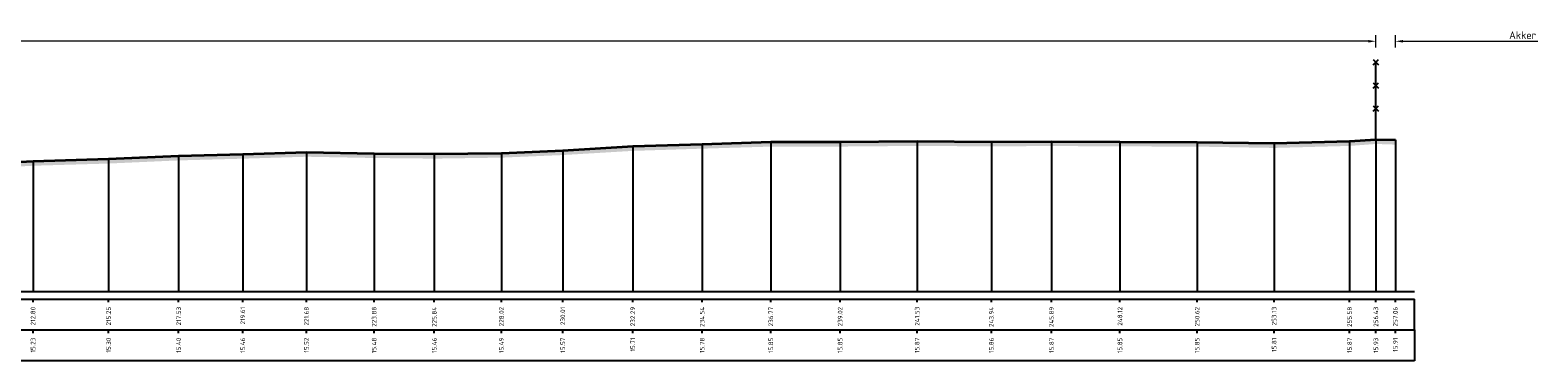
# Model space of a CAD drawing. Header units: metres. Extents: x 197883 to 206898, y 361907 to 364395.
# Tile 107 of 256: x 205997 to 206046, y 362822 to 362833. Entities that reach past the tile are written whole.
import ezdxf
from ezdxf.enums import TextEntityAlignment as Align

# ---------------------------------------------------------------- set-up
doc = ezdxf.new("R2010")
doc.units = ezdxf.units.M
doc.header["$PDMODE"] = 35
doc.header["$PDSIZE"] = 0.075
for name, color, linetype, lineweight in [('B-ME-IE-TERREINAFSCHEIDING_KUNSTMATIG_RASTERHEKWERK-SD', 20, 'Continuous', 25), ('X-ME-AL-PROFIEL_HUIDIG MAAIVELD-GD', 252, 'Continuous', 0), ('X-XX-AL-DETAIL1-M', 7, 'Continuous', 18), ('X-XX-AL-DWARSPROFIEL_PROFIELLIJN MAAIVELD-GD', 8, 'Continuous', 35)]:
    doc.layers.add(name, color=color, linetype=linetype, lineweight=lineweight)
doc.layers.add('X-ME-AL-PROFIELRASTER-S', color=7, linetype='Continuous')
doc.styles.add('NLCS-ISO-ANNOTATIVE-T18', font='NLCS-ISO.ttf', dxfattribs={"height": 1.8})
doc.styles.add('NLCS-ISO-M100-T25', font='NLCS-ISO.ttf', dxfattribs={"height": 0.25})
doc.dimstyles.new('NLCS-M100-T25-PIJL_L2_H1', dxfattribs={"dimscale": 0.1, "dimtxt": 2.5, "dimasz": 2.5, "dimexe": 2, "dimexo": 2, "dimgap": 0.7, "dimtad": 1, "dimzin": 0, "dimdsep": 46, "dimtxsty": 'NLCS-ISO-M100-T25', "dimcen": 0, "dimdle": 2, "dimclrd": 256, "dimclre": 256, "dimclrt": 256, "dimadec": 1, "dimazin": 0, "dimtfac": 1, "dimtdec": 3, "dimtofl": 0, "dimtmove": 0, "dimatfit": 3, "dimfxl": 2, "dimfxlon": 1, "dimtfillclr": 256, "dimtolj": 1, "dimtzin": 0, "dimlwd": -1, "dimlwe": -1, "dimarcsym": 0})

# ---------------------------------------------------------------- blocks, each defined once
blk = doc.blocks.new('SAL-PROFIELRASTER_BALK_EIND1-D')
at = {"color": 0, "linetype": 'ByBlock', "lineweight": -2}
blk.add_line((1, -12.5), (1, -2.5), dxfattribs=at)
at = {"color": 0, "linetype": 'ByBlock', "lineweight": -2, "flags": 128}
for points in [[(0, 0), (1, 0)], [(0, -2.5), (1, -2.5)], [(0, -12.5), (1, -12.5)]]:
    blk.add_lwpolyline(points, dxfattribs=at)
blk = doc.blocks.new('SAL-PROFIELRASTER_BALK_EIND2-D')
at = {"color": 0, "linetype": 'ByBlock', "lineweight": -2}
for p, q in [((1, -2.5), (1, -12.5)), ((1, -12.5), (0, -12.5))]:
    blk.add_line(p, q, dxfattribs=at)
blk = doc.blocks.new('SAL-PROFIELRASTER_BALK_DATA-D')
at = {"color": 0, "linetype": 'ByBlock', "lineweight": -2}
blk.add_lwpolyline([(0, -3.5), (0, -2.5)], dxfattribs=at)
at = {"color": 0, "linetype": 'ByBlock', "lineweight": -2, "style": 'NLCS-ISO-ANNOTATIVE-T18'}
blk.add_attdef('GETAL', text='', height=1.5, rotation=90, dxfattribs=at).set_placement((0.75, -5), align=Align.RIGHT)
blk = doc.blocks.new('SAL-PROFIELRASTER_AANHAAL-D')
at = {"color": 9, "linetype": 'ByBlock', "lineweight": -2, "flags": 128}
blk.add_lwpolyline([(0, 1), (0, 0)], dxfattribs=at)
blk = doc.blocks.new('*D34')
at = {"layer": 'Defpoints', "color": 0, "transparency": 16777216}
for p in [(205835.099, 362832.351), (205835.099, 362824.236), (206040.29, 362824.236)]:
    blk.add_point(p, dxfattribs=at)
at = {"layer": 'X-XX-AL-DETAIL1-M', "color": 253, "transparency": 16777216}
for p, q in [((205835.099, 362832.151), (205835.099, 362832.551)), ((206040.29, 362832.151), (206040.29, 362832.551)), ((206040.04, 362832.351), (205835.349, 362832.351))]:
    blk.add_line(p, q, dxfattribs=at)
for points in [[(205835.349, 362832.392), (205835.349, 362832.309), (205835.099, 362832.351)], [(206040.04, 362832.392), (206040.04, 362832.309), (206040.29, 362832.351)]]:
    blk.add_solid(points, dxfattribs=at)
at = {"layer": 'X-XX-AL-DETAIL1-M', "color": 253, "transparency": 16777216, "insert": (205937.694, 362832.546), "char_height": 0.25, "attachment_point": 5, "style": 'NLCS-ISO-M100-T25'}
blk.add_mtext('\\A1;Gras', dxfattribs=at)
blk = doc.blocks.new('*D35')
at = {"layer": 'Defpoints', "color": 0, "transparency": 16777216}
for p in [(206040.29, 362832.351), (206040.29, 362824.236), (206040.922, 362824.236)]:
    blk.add_point(p, dxfattribs=at)
at = {"layer": 'X-XX-AL-DETAIL1-M', "color": 253, "transparency": 16777216}
for p, q in [((206040.29, 362832.151), (206040.29, 362832.551)), ((206040.922, 362832.151), (206040.922, 362832.551)), ((206040.04, 362832.351), (206039.79, 362832.351)), ((206041.172, 362832.351), (206045.552, 362832.351))]:
    blk.add_line(p, q, dxfattribs=at)
for points in [[(206040.04, 362832.392), (206040.04, 362832.309), (206040.29, 362832.351)], [(206041.172, 362832.392), (206041.172, 362832.309), (206040.922, 362832.351)]]:
    blk.add_solid(points, dxfattribs=at)
at = {"layer": 'X-XX-AL-DETAIL1-M', "color": 253, "transparency": 16777216, "insert": (206045.057, 362832.546), "char_height": 0.25, "attachment_point": 5, "style": 'NLCS-ISO-M100-T25'}
blk.add_mtext('\\A1;Akker', dxfattribs=at)
blk = doc.blocks.new('SIE-RASTERHEKWERK-SOD')
at = {"flags": 128}
for points in [[(-0.035, 1.035), (0.035, 0.965)], [(-0.035, 0.965), (0, 1), (0.035, 1.035)], [(0, 0), (0, 1)], [(-0.035, 0.735), (0.035, 0.665)], [(-0.035, 0.665), (0, 0.7), (0.035, 0.735)], [(-0.035, 0.435), (0.035, 0.365)], [(-0.035, 0.365), (0, 0.4), (0.035, 0.435)]]:
    blk.add_lwpolyline(points, dxfattribs=at)

msp = doc.modelspace()

# ---------------------------------------------------------------- hatches: boundary and pattern name
at = {"layer": 'X-ME-AL-PROFIEL_HUIDIG MAAIVELD-GD'}
h = msp.add_hatch(dxfattribs=at)
h.set_pattern_fill('AGR-MAAIVELD', color=256, scale=0.05, pattern_type=2)
h.set_pattern_definition([(45, (-18.044, -677.39407), (-0.25000007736, 0.25000007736), []), (45, (-18.0797, -677.35836), (0, 0.50000015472), [0.3535535, -0.3535535]), (45, (-18.11543, -677.32264), (0, 0.50000015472), [0.3535535, -0.3535535]), (45, (-18.15164, -677.28643), (0, 0.50000015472), [0.3535535, -0.3535535]), (45, (-18.18686, -677.2512), (0, 0.50000015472), [0.3535535, -0.3535535]), (45, (-18.22257, -677.2155), (0, 0.50000015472), [0.3535535, -0.3535535]), (45, (-18.2583, -677.1798), (0, 0.50000015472), [0.3535535, -0.3535535]), (315, (-18.044, -677.39407), (0.25000007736, 0.25000007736), []), (315, (-18.0083, -677.35836), (0.50000015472, -1e-16), [0.3535535, -0.3535535]), (315, (-17.97257, -677.32264), (0.50000015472, -1e-16), [0.3535535, -0.3535535]), (315, (-17.93636, -677.28643), (0.50000015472, -1e-16), [0.3535535, -0.3535535]), (315, (-17.90114, -677.2512), (0.50000015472, -1e-16), [0.3535535, -0.3535535]), (315, (-17.86543, -677.2155), (0.50000015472, -1e-16), [0.3535535, -0.3535535]), (315, (-17.8297, -677.1798), (0.50000015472, -1e-16), [0.3535535, -0.3535535])])
h.paths.add_polyline_path([(206040.922, 362829.149), (206040.922, 362828.999), (206040.29, 362829.019), (206039.434, 362828.956), (206036.984, 362828.891), (206034.483, 362828.933), (206031.974, 362828.94), (206029.75, 362828.953), (206027.797, 362828.941), (206025.385, 362828.956), (206022.882, 362828.935), (206020.63, 362828.934), (206018.4, 362828.867), (206016.144, 362828.795), (206013.871, 362828.66), (206011.878, 362828.576), (206009.697, 362828.544), (206007.742, 362828.564), (206005.542, 362828.605), (206003.474, 362828.542), (206001.389, 362828.486), (205999.113, 362828.384), (205996.659, 362828.313), (205994.307, 362828.19), (205992.266, 362828.154), (205990.176, 362828.126), (205987.939, 362828.109), (205985.877, 362828.139), (205983.763, 362828.078), (205981.763, 362828.105), (205979.701, 362828.02), (205977.448, 362828.04), (205975.444, 362828.048), (205973.472, 362828.029), (205971.544, 362828.042), (205969.716, 362828.069), (205967.667, 362828.168), (205965.623, 362828.234), (205963.521, 362828.233), (205961.651, 362828.215), (205959.553, 362828.184), (205957.82, 362828.186), (205955.567, 362828.195), (205953.473, 362828.299), (205951.484, 362828.422), (205949.464, 362828.548), (205947.487, 362828.662), (205945.407, 362828.792), (205943.244, 362828.855), (205941.407, 362828.896), (205939.416, 362828.876), (205937.238, 362828.899), (205935.246, 362828.875), (205933.269, 362828.89), (205931.183, 362828.904), (205929.19, 362828.95), (205927.334, 362828.969), (205925.221, 362829.011), (205923.26, 362829.041), (205921.366, 362829.099), (205919.439, 362829.118), (205917.4, 362829.133), (205915.328, 362829.054), (205913.49, 362828.856), (205911.67, 362828.609), (205909.802, 362828.343), (205907.976, 362828.149), (205905.957, 362828.072), (205903.966, 362828.038), (205902.133, 362828.008), (205900.146, 362828.056), (205898.192, 362828.116), (205896.225, 362828.148), (205894.194, 362828.208), (205892.083, 362828.29), (205890.178, 362828.355), (205888.118, 362828.47), (205886.031, 362828.548), (205883.951, 362828.6), (205881.995, 362828.656), (205880.078, 362828.724), (205878.219, 362828.756), (205876.314, 362828.801), (205874.364, 362828.834), (205872.62, 362828.863), (205870.69, 362828.87), (205868.807, 362828.914), (205866.868, 362828.964), (205864.949, 362828.955), (205862.846, 362828.929), (205860.967, 362828.911), (205859.266, 362828.847), (205857.656, 362828.85), (205855.75, 362828.836), (205853.59, 362828.866), (205851.501, 362828.915), (205849.476, 362828.99), (205847.51, 362829.072), (205845.796, 362829.131), (205843.989, 362829.169), (205842.011, 362829.199), (205839.936, 362829.298), (205838.093, 362829.392), (205836.25, 362829.453), (205834.544, 362829.462), (205833.554, 362829.337), (205832.055, 362828.926), (205830.961, 362828.54), (205829.954, 362828.016), (205829.04, 362827.61), (205827.353, 362827.501), (205825.489, 362827.363), (205824.557, 362827.139), (205822.769, 362826.82), (205821.6, 362826.92), (205820.075, 362826.851), (205818.656, 362826.818), (205817.321, 362826.813), (205816.051, 362827.296), (205814.377, 362827.45), (205812.952, 362827.478), (205811.783, 362827.508), (205810.347, 362827.879), (205809.236, 362828.38), (205808.261, 362828.949), (205806.796, 362829.333), (205804.768, 362829.332), (205802.865, 362829.303), (205800.317, 362829.281), (205797.51, 362829.272), (205794.666, 362829.265), (205791.843, 362829.277), (205789.176, 362829.294), (205786.385, 362829.262), (205783.859, 362829.272), (205783.859, 362829.422), (205786.385, 362829.412), (205789.176, 362829.444), (205791.843, 362829.427), (205794.666, 362829.415), (205797.51, 362829.422), (205800.317, 362829.431), (205802.865, 362829.453), (205804.768, 362829.482), (205806.796, 362829.483), (205808.261, 362829.099), (205809.236, 362828.53), (205810.347, 362828.029), (205811.783, 362827.658), (205812.952, 362827.628), (205814.377, 362827.6), (205816.051, 362827.446), (205817.321, 362826.963), (205818.656, 362826.968), (205820.075, 362827.001), (205821.6, 362827.07), (205822.769, 362826.97), (205824.557, 362827.289), (205825.489, 362827.513), (205827.353, 362827.651), (205829.04, 362827.76), (205829.954, 362828.166), (205830.961, 362828.69), (205832.055, 362829.076), (205833.554, 362829.487), (205834.544, 362829.612), (205836.25, 362829.603), (205838.093, 362829.542), (205839.936, 362829.448), (205842.011, 362829.349), (205843.989, 362829.319), (205845.796, 362829.281), (205847.51, 362829.222), (205849.476, 362829.14), (205851.501, 362829.065), (205853.59, 362829.016), (205855.75, 362828.986), (205857.656, 362829), (205859.266, 362828.997), (205860.967, 362829.061), (205862.846, 362829.079), (205864.949, 362829.105), (205866.868, 362829.114), (205868.807, 362829.064), (205870.69, 362829.02), (205872.62, 362829.013), (205874.364, 362828.984), (205876.314, 362828.951), (205878.219, 362828.906), (205880.078, 362828.874), (205881.995, 362828.806), (205883.951, 362828.75), (205886.031, 362828.698), (205888.118, 362828.62), (205890.178, 362828.505), (205892.083, 362828.44), (205894.194, 362828.358), (205896.225, 362828.298), (205898.192, 362828.266), (205900.146, 362828.206), (205902.133, 362828.158), (205903.966, 362828.188), (205905.957, 362828.222), (205907.976, 362828.299), (205909.802, 362828.493), (205911.67, 362828.759), (205913.49, 362829.006), (205915.328, 362829.204), (205917.4, 362829.283), (205919.439, 362829.268), (205921.366, 362829.249), (205923.26, 362829.191), (205925.221, 362829.161), (205927.334, 362829.119), (205929.19, 362829.1), (205931.183, 362829.054), (205933.269, 362829.04), (205935.246, 362829.025), (205937.238, 362829.049), (205939.416, 362829.026), (205941.407, 362829.046), (205943.244, 362829.005), (205945.407, 362828.942), (205947.487, 362828.812), (205949.464, 362828.698), (205951.484, 362828.572), (205953.473, 362828.449), (205955.567, 362828.345), (205957.82, 362828.336), (205959.553, 362828.334), (205961.651, 362828.365), (205963.521, 362828.383), (205965.623, 362828.384), (205967.667, 362828.318), (205969.716, 362828.219), (205971.544, 362828.192), (205973.472, 362828.179), (205975.444, 362828.198), (205977.448, 362828.19), (205979.701, 362828.17), (205981.763, 362828.255), (205983.763, 362828.228), (205985.877, 362828.289), (205987.939, 362828.259), (205990.176, 362828.276), (205992.266, 362828.304), (205994.307, 362828.34), (205996.659, 362828.463), (205999.113, 362828.534), (206001.389, 362828.636), (206003.474, 362828.692), (206005.542, 362828.755), (206007.742, 362828.714), (206009.697, 362828.694), (206011.878, 362828.726), (206013.871, 362828.81), (206016.144, 362828.945), (206018.4, 362829.017), (206020.63, 362829.084), (206022.882, 362829.085), (206025.385, 362829.106), (206027.797, 362829.091), (206029.75, 362829.103), (206031.974, 362829.09), (206034.483, 362829.083), (206036.984, 362829.041), (206039.434, 362829.106), (206040.29, 362829.169)])

# ---------------------------------------------------------------- linework, layer by layer
at = {"layer": 'X-XX-AL-DWARSPROFIEL_PROFIELLIJN MAAIVELD-GD'}
msp.add_lwpolyline([(205994.307, 362828.34), (205996.659, 362828.463), (205999.113, 362828.534), (206001.389, 362828.636), (206003.474, 362828.692), (206005.542, 362828.755), (206007.742, 362828.714), (206009.697, 362828.694), (206011.878, 362828.726), (206013.871, 362828.81), (206016.144, 362828.945), (206018.4, 362829.017), (206020.63, 362829.084), (206022.882, 362829.085), (206025.385, 362829.106), (206027.797, 362829.091), (206029.75, 362829.103), (206031.974, 362829.09), (206034.483, 362829.083), (206036.984, 362829.041), (206039.434, 362829.106), (206040.29, 362829.169), (206040.922, 362829.149)], dxfattribs=at)

# ---------------------------------------------------------------- block references
at = {"layer": 'B-ME-IE-TERREINAFSCHEIDING_KUNSTMATIG_RASTERHEKWERK-SD', "xscale": 2.5, "yscale": 2.5, "zscale": 2.5}
msp.add_blockref('SIE-RASTERHEKWERK-SOD', (206040.29, 362829.169), dxfattribs=at)
at = {"layer": 'X-ME-AL-PROFIELRASTER-S'}
for p, yscale in [((206018.4, 362824.236), 4.781000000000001), ((206020.63, 362824.236), 4.848000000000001), ((206022.882, 362824.236), 4.849), ((206025.385, 362824.236), 4.869999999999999), ((206027.797, 362824.236), 4.855), ((206029.75, 362824.236), 4.867000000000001), ((206031.974, 362824.236), 4.853999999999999), ((206034.483, 362824.236), 4.847), ((206036.984, 362824.236), 4.805), ((206039.434, 362824.236), 4.869999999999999), ((206040.29, 362824.236), 4.933), ((206040.922, 362824.236), 4.913), ((205999.113, 362824.236), 4.298), ((206001.389, 362824.236), 4.4), ((206003.474, 362824.236), 4.456), ((206005.542, 362824.236), 4.519), ((206007.742, 362824.236), 4.478), ((206009.697, 362824.236), 4.458), ((206011.878, 362824.236), 4.49), ((206013.871, 362824.236), 4.574), ((206016.144, 362824.236), 4.709), ((205996.659, 362824.236), 4.227)]:
    msp.add_blockref('SAL-PROFIELRASTER_AANHAAL-D', p, dxfattribs=dict(at, yscale=yscale))
at = {"layer": 'X-ME-AL-PROFIELRASTER-S', "xscale": 257.6883281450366, "yscale": 0.1, "zscale": 257.6883281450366}
for name, p in [('SAL-PROFIELRASTER_BALK_EIND1-D', (205783.859, 362824.236)), ('SAL-PROFIELRASTER_BALK_EIND2-D', (205783.859, 362823.236))]:
    msp.add_blockref(name, p, dxfattribs=at)
at = {"layer": 'X-ME-AL-PROFIELRASTER-S', "xscale": 0.1, "yscale": 0.1, "zscale": 0.1}
for p, values in [((205996.659, 362824.236), {'GETAL': '212.80'}), ((205999.113, 362824.236), {'GETAL': '215.25'}), ((206001.389, 362824.236), {'GETAL': '217.53'}), ((206003.474, 362824.236), {'GETAL': '219.61'}), ((206005.542, 362824.236), {'GETAL': '221.68'}), ((206007.742, 362824.236), {'GETAL': '223.88'}), ((206009.697, 362824.236), {'GETAL': '225.84'}), ((206011.878, 362824.236), {'GETAL': '228.02'}), ((206013.871, 362824.236), {'GETAL': '230.01'}), ((206016.144, 362824.236), {'GETAL': '232.29'}), ((206018.4, 362824.236), {'GETAL': '234.54'}), ((206020.63, 362824.236), {'GETAL': '236.77'}), ((206022.882, 362824.236), {'GETAL': '239.02'}), ((206025.385, 362824.236), {'GETAL': '241.53'}), ((206027.797, 362824.236), {'GETAL': '243.94'}), ((206029.75, 362824.236), {'GETAL': '245.89'}), ((206031.974, 362824.236), {'GETAL': '248.12'}), ((206034.483, 362824.236), {'GETAL': '250.62'}), ((206036.984, 362824.236), {'GETAL': '253.13'}), ((206039.434, 362824.236), {'GETAL': '255.58'}), ((206040.29, 362824.236), {'GETAL': '256.43'}), ((206040.922, 362824.236), {'GETAL': '257.06'}), ((205996.659, 362823.236), {'GETAL': '15.23'}), ((205999.113, 362823.236), {'GETAL': '15.30'}), ((206001.389, 362823.236), {'GETAL': '15.40'}), ((206003.474, 362823.236), {'GETAL': '15.46'}), ((206005.542, 362823.236), {'GETAL': '15.52'}), ((206007.742, 362823.236), {'GETAL': '15.48'}), ((206009.697, 362823.236), {'GETAL': '15.46'}), ((206011.878, 362823.236), {'GETAL': '15.49'}), ((206013.871, 362823.236), {'GETAL': '15.57'}), ((206016.144, 362823.236), {'GETAL': '15.71'}), ((206018.4, 362823.236), {'GETAL': '15.78'}), ((206020.63, 362823.236), {'GETAL': '15.85'}), ((206022.882, 362823.236), {'GETAL': '15.85'}), ((206025.385, 362823.236), {'GETAL': '15.87'}), ((206027.797, 362823.236), {'GETAL': '15.86'}), ((206029.75, 362823.236), {'GETAL': '15.87'}), ((206031.974, 362823.236), {'GETAL': '15.85'}), ((206034.483, 362823.236), {'GETAL': '15.85'}), ((206036.984, 362823.236), {'GETAL': '15.81'}), ((206039.434, 362823.236), {'GETAL': '15.87'}), ((206040.29, 362823.236), {'GETAL': '15.93'}), ((206040.922, 362823.236), {'GETAL': '15.91'})]:
    msp.add_blockref('SAL-PROFIELRASTER_BALK_DATA-D', p, dxfattribs=at).add_auto_attribs(values)

# ---------------------------------------------------------------- dimensions: what is measured, and where the dimension line sits
at = {"layer": 'X-XX-AL-DETAIL1-M', "color": 253}
for base, p1, p2, text, picture, middle in [((205835.099, 362832.351), (206040.29, 362824.236), (205835.099, 362824.236), 'Gras', '*D34', (205937.694, 362832.351)), ((206040.29, 362832.351), (206040.922, 362824.236), (206040.29, 362824.236), 'Akker', '*D35', (206045.057, 362832.351))]:
    dim = msp.add_linear_dim(base=base, p1=p1, p2=p2, text=text, dimstyle='NLCS-M100-T25-PIJL_L2_H1', override={"dimclrd": 253, "dimclre": 253, "dimclrt": 253}, dxfattribs=at)
    dim.commit()
    dim.dimension.update_dxf_attribs({"geometry": picture, "text_midpoint": middle, "dimtype": 160})

doc.saveas('drawing.dxf')
